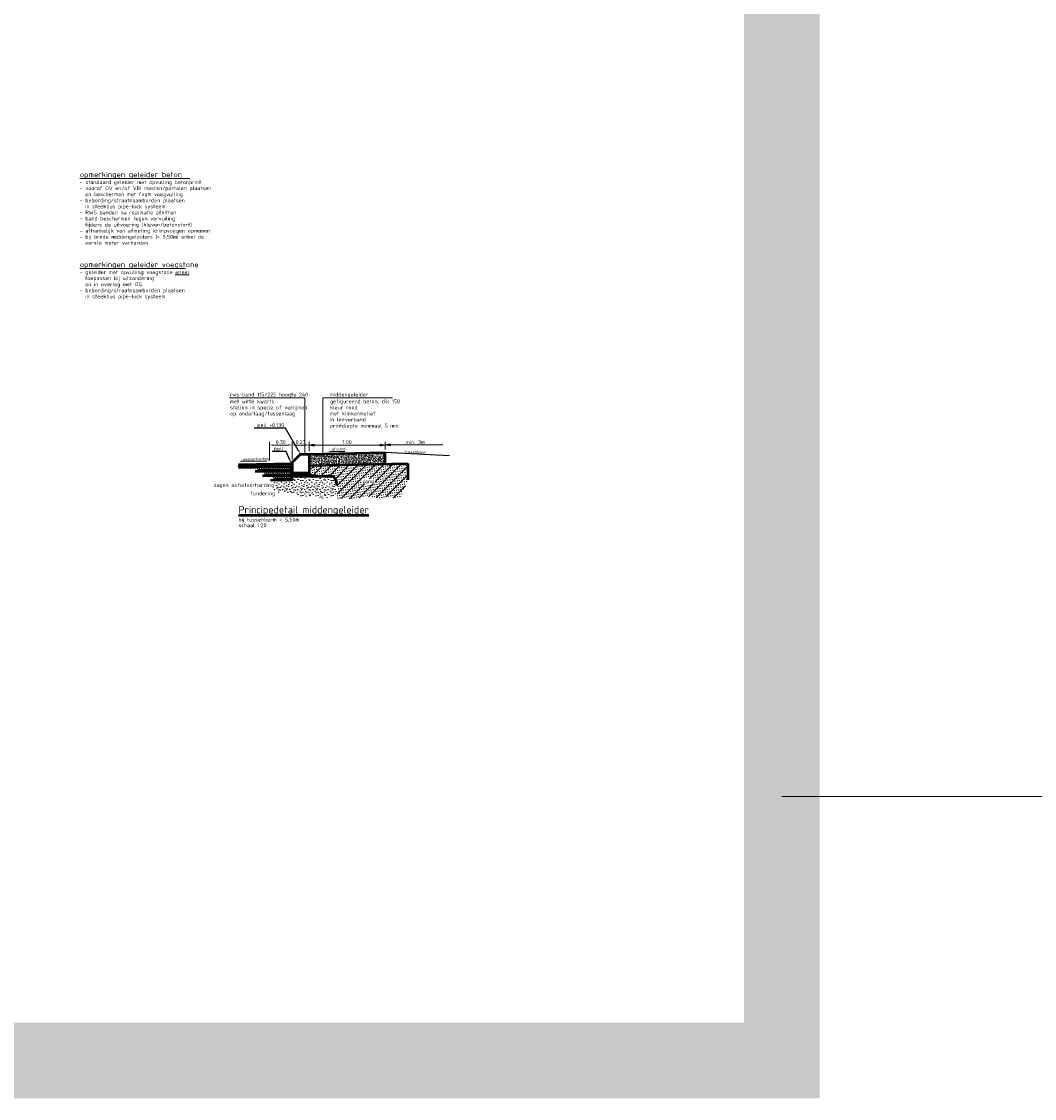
# Model space of a CAD drawing. Header units: metres. Extents: x -699 to 2316, y -1199 to 781.
# Tile 103 of 256: x -237 to -224, y -186 to -172. Entities that reach past the tile are written whole.
import ezdxf
from ezdxf import colors
from ezdxf.entities.mleader import LeaderData, LeaderLine
from ezdxf.enums import TextEntityAlignment as Align
from ezdxf.math import Vec2, Vec3

# ---------------------------------------------------------------- set-up
doc = ezdxf.new("R2010")
doc.units = ezdxf.units.M
doc.header["$PDMODE"] = 1
doc.linetypes.add('HIDDEN', pattern=[9.525, 6.35, -3.175])
for name, color, linetype, lineweight in [('B-WE-GW-BERM-GD', 90, 'Continuous', 25), ('dp-nw-arcering', 253, 'Continuous', 18), ('N-WA-VH-VERHARDING_ASFALT-A-20', 252, 'Continuous', 18), ('N-WE-GW-GROND_ZAND_CUNETZAND-A', 7, 'Continuous', 18), ('N-WE-VH-KANTVERHARDING-GD', 210, 'Continuous', 50), ('N-WE-VH-VERHARDING_FUNDERING-A', 252, 'Continuous', 18), ('X-XX-AL-M', 7, 'Continuous', 18), ('X-XX-AL-T18', 10, 'Continuous', 18), ('X-XX-AL-T25', 7, 'Continuous', 25), ('X-XX-AL-T50', 130, 'Continuous', 50)]:
    doc.layers.add(name, color=color, linetype=linetype, lineweight=lineweight)
doc.layers.add('X-XX-AL-TEKENBLAD_VIEWPORT-G', color=7, linetype='Continuous', lineweight=18, plot=False)
doc.styles.add('NLCS-ISO', font='NLCS-ISO.ttf')
doc.styles.add('NLCS-ISO Standaard', font='NLCS-ISO.ttf')
doc.styles.add('NLCS-ISO-M20-T25', font='NLCS-ISO.ttf', dxfattribs={"height": 0.05})
doc.dimstyles.new('NLCS-M20-T25-Pijl-A', dxfattribs={"dimtxt": 0.05, "dimasz": 0.0375, "dimexe": 0.04, "dimexo": 0.04, "dimgap": 0.014, "dimtad": 1, "dimlfac": -1, "dimzin": 0, "dimdsep": 46, "dimtxsty": 'NLCS-ISO Standaard', "dimblk": 'Pijl', "dimblk1": 'Pijl', "dimblk2": 'Pijl', "dimcen": 2.5, "dimdle": 2, "dimclrd": 256, "dimclre": 256, "dimclrt": 256, "dimadec": 0, "dimazin": 0, "dimtfac": 1, "dimtofl": 0, "dimtmove": 0, "dimatfit": 3, "dimldrblk": 'Pijl', "dimfxl": 1, "dimtolj": 1, "dimtzin": 0, "dimlwd": 18, "dimlwe": 18, "dimarcsym": 0})
doc.dimstyles.new('NLCS-M20-T25-PIJL_A_L2_H1', dxfattribs={"dimscale": 0.02, "dimtxt": 2.5, "dimasz": 2.5, "dimexe": 2, "dimexo": 2, "dimgap": 0.7, "dimtad": 1, "dimzin": 0, "dimdsep": 46, "dimtxsty": 'NLCS-ISO-M20-T25', "dimcen": 0, "dimdle": 2, "dimclrd": 256, "dimclre": 256, "dimclrt": 256, "dimadec": 1, "dimazin": 0, "dimtfac": 1, "dimtdec": 3, "dimtofl": 0, "dimtmove": 0, "dimatfit": 3, "dimfxl": 2, "dimtfillclr": 256, "dimtolj": 1, "dimtzin": 0, "dimlwd": -1, "dimlwe": -1, "dimarcsym": 0})

# ---------------------------------------------------------------- blocks, each defined once
blk = doc.blocks.new('RTW-L_ARR-v1')
at = {"color": 0, "linetype": 'ByBlock', "lineweight": 18}
blk.add_solid([(-5, 0.8), (-5, -0.8), (0, 0)], dxfattribs=at)
blk = doc.blocks.new('Pijl')
h = blk.add_hatch(color=256)
h.paths.add_polyline_path([(0, 0), (-1.75, 0.35), (-1.75, 0)])
h.paths.add_polyline_path([(-1.75, 0), (-1.75, -0.35), (0, 0)])
for p, q in [((-1.9, 0), (0, 0)), ((0, 0), (-1.75, 0.35)), ((-1.75, 0.35), (-1.75, -0.35)), ((0, 0), (-1.75, -0.35))]:
    blk.add_line(p, q)
blk = doc.blocks.new('*D1912')
at = {"layer": 'Defpoints', "color": 0, "transparency": 16777216}
for p in [(-233.563, -177.43), (-233.563, -177.55), (-232.563, -177.53)]:
    blk.add_point(p, dxfattribs=at)
at = {"layer": 'X-XX-AL-M', "lineweight": 18, "transparency": 16777216}
for p, q in [((-233.563, -177.51), (-233.563, -177.39)), ((-232.6, -177.43), (-233.525, -177.43)), ((-232.563, -177.49), (-232.563, -177.39))]:
    blk.add_line(p, q, dxfattribs=at)
at = {"layer": 'X-XX-AL-M', "lineweight": 18, "transparency": 16777216, "xscale": 0.03750000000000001, "yscale": 0.03750000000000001, "zscale": 0.03750000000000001, "rotation": 180}
blk.add_blockref('Pijl', (-233.563, -177.43), dxfattribs=at)
at = {"layer": 'X-XX-AL-M', "lineweight": 18, "transparency": 16777216, "xscale": 0.03750000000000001, "yscale": 0.03750000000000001, "zscale": 0.03750000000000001}
blk.add_blockref('Pijl', (-232.563, -177.43), dxfattribs=at)
at = {"layer": 'X-XX-AL-M', "transparency": 16777216, "insert": (-233.063, -177.391), "char_height": 0.05, "attachment_point": 5, "style": 'NLCS-ISO Standaard'}
blk.add_mtext('\\A1;1.00', dxfattribs=at)
blk = doc.blocks.new('*D1919')
at = {"layer": 'Defpoints', "color": 0, "transparency": 16777216}
for p in [(-233.788, -177.43), (-233.563, -177.55), (-233.788, -177.66)]:
    blk.add_point(p, dxfattribs=at)
at = {"layer": 'X-XX-AL-M', "transparency": 16777216}
for p, q in [((-233.788, -177.62), (-233.788, -177.39)), ((-233.613, -177.43), (-233.738, -177.43)), ((-233.563, -177.51), (-233.563, -177.39))]:
    blk.add_line(p, q, dxfattribs=at)
for points in [[(-233.738, -177.421), (-233.738, -177.438), (-233.788, -177.43)], [(-233.613, -177.421), (-233.613, -177.438), (-233.563, -177.43)]]:
    blk.add_solid(points, dxfattribs=at)
at = {"layer": 'X-XX-AL-M', "transparency": 16777216, "insert": (-233.675, -177.391), "char_height": 0.05, "attachment_point": 5, "style": 'NLCS-ISO-M20-T25'}
blk.add_mtext('\\A1;0.23', dxfattribs=at)
blk = doc.blocks.new('*D1920')
at = {"layer": 'Defpoints', "color": 0, "transparency": 16777216}
for p in [(-234.088, -177.43), (-234.088, -177.674), (-233.788, -177.66)]:
    blk.add_point(p, dxfattribs=at)
at = {"layer": 'X-XX-AL-M', "transparency": 16777216}
for p, q in [((-234.088, -177.634), (-234.088, -177.39)), ((-233.838, -177.43), (-234.038, -177.43)), ((-233.788, -177.62), (-233.788, -177.39))]:
    blk.add_line(p, q, dxfattribs=at)
for points in [[(-234.038, -177.421), (-234.038, -177.438), (-234.088, -177.43)], [(-233.838, -177.421), (-233.838, -177.438), (-233.788, -177.43)]]:
    blk.add_solid(points, dxfattribs=at)
at = {"layer": 'X-XX-AL-M', "transparency": 16777216, "insert": (-233.938, -177.391), "char_height": 0.05, "attachment_point": 5, "style": 'NLCS-ISO-M20-T25'}
blk.add_mtext('\\A1;0.30', dxfattribs=at)

msp = doc.modelspace()

# ---------------------------------------------------------------- hatches: boundary and pattern name
at = {"layer": 'dp-nw-arcering', "lineweight": 9}
h = msp.add_hatch(dxfattribs=at)
h.set_pattern_fill('MD-BETONDETAIL', color=8, scale=0.0125, angle=360, style=0, pattern_type=2)
h.set_pattern_definition([(50, (-233.562836, -177.699618), (0.0455462, -0.0039848), [0.0047625, -0.0523875]), (355, (-233.562836, -177.69962), (-0.0088107, 0.0477642), [0.00381, -0.04191]), (100.451, (-233.55904, -177.69995), (0.0367356, 0.0437792), [0.0040475, -0.0445225]), (46.184, (-233.562836, -177.68692), (0.0677698, -0.0105106), [0.0071437, -0.0785812]), (96.6356, (-233.55719, -177.687794), (0.059351, 0.0618564), [0.0060713, -0.0667838]), (351.184, (-233.562836, -177.68692), (0.059351, 0.0618563), [0.005715, -0.062865]), (21, (-233.556486, -177.690093), (0.0379037, -0.0255664), [0.0047625, -0.0523875]), (326, (-233.556486, -177.690093), (0.0154505, 0.046047), [0.00381, -0.04191]), (71.4514, (-233.553328, -177.692223), (0.0533541, 0.0204807), [0.0040475, -0.0445225]), (37.5, (-233.562836, -177.699618), (0.00077215, 0.02113876), [0, -0.041402, 0, -0.042545, 0, -0.04206875]), (7.5, (-233.562836, -177.699618), (0.0167049, 0.02504514), [0, -0.024257, 0, -0.0404495, 0, -0.01603375]), (327.5, (-233.576997, -177.699618), (0.03389765, -0.0014322), [0, -0.015875, 0, -0.04953, 0, -0.0657225]), (317.5, (-233.583347, -177.699618), (0.0370323, 0.0063566), [0, -0.0206375, 0, -0.032893, 0, -0.0466725])])
h.paths.add_polyline_path([(-232.5628, -177.5296), (-232.9253, -177.5369), (-233.5628, -177.5496), (-233.5628, -177.6996), (-232.9253, -177.6869), (-232.5628, -177.6796)])
at = {"layer": 'N-WA-VH-VERHARDING_ASFALT-A-20'}
h = msp.add_hatch(dxfattribs=at)
h.set_pattern_fill('VD-SMAB', color=256, scale=0.251999, angle=180, style=0, pattern_type=2)
h.set_pattern_definition([(225, (-30.972171, -31.0324), (0.0167053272, -0.0167053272), []), (225, (-30.988877, -31.0324), (0.0167053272, -0.0167053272), [0, -0.0236249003])])
h.paths.add_polyline_path([(-234.4947, -177.6918), (-234.4947, -177.7254), (-233.7878, -177.7112), (-233.7878, -177.6776)])
h = msp.add_hatch(dxfattribs=at)
h.set_pattern_fill('VD-STAB', color=256, scale=0.251999, angle=225, style=0, pattern_type=2)
h.set_pattern_definition([(270, (-30.972171, -31.0324), (0.0236249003, -6e-18), []), (270, (-30.983984, -31.044212), (0.0236249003, -6e-18), [0, -0.0236249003])])
h.paths.add_polyline_path([(-234.2598, -177.7207), (-234.2323, -177.7789), (-233.7878, -177.77), (-233.7878, -177.7112)])
h = msp.add_hatch(dxfattribs=at)
h.set_pattern_fill('VD-STAB', color=256, scale=0.251999, angle=225, style=0, pattern_type=2)
h.set_pattern_definition([(270, (-30.972171, -31.0912), (0.0236249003, -6e-18), []), (270, (-30.983984, -31.103012), (0.0236249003, -6e-18), [0, -0.0236249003])])
h.paths.add_polyline_path([(-234.1647, -177.7776), (-234.1372, -177.8358), (-233.7878, -177.8288), (-233.7878, -177.77)])
h = msp.add_hatch(dxfattribs=at)
h.set_pattern_fill('VD-STAB', color=256, scale=0.251999, angle=225, style=0, pattern_type=2)
h.set_pattern_definition([(270, (-30.972171, -31.15), (0.0236249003, -6e-18), []), (270, (-30.983984, -31.161813), (0.0236249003, -6e-18), [0, -0.0236249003])])
h.paths.add_polyline_path([(-234.0562, -177.8342), (-234.0287, -177.8924), (-233.7878, -177.8876), (-233.7878, -177.8288)])
at = {"layer": 'N-WE-GW-GROND_ZAND_CUNETZAND-A'}
h = msp.add_hatch(dxfattribs=at)
h.set_pattern_fill('GB-ZANDAANVULLEN', color=256, scale=0.02, style=0, pattern_type=2)
h.set_pattern_definition([(10, (7.560403, 0), (-0.0052094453, 0.0295442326), [0, -0.03]), (45, (7.5604, 0), (-0.056568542, 0.056568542), [])])
h.paths.add_polyline_path([(-232.3119, -178.0068), (-232.2937, -177.9754), (-232.292, -177.9374), (-232.2628, -177.8874), (-232.2628, -177.6736), (-233.5628, -177.6996), (-233.5628, -177.7996), (-233.5231, -177.8394), (-233.3628, -177.8393), (-233.2418, -177.8392), (-233.2011, -177.9206), (-233.1884, -178.1457), (-233.0922, -178.1258), (-232.9815, -178.1439), (-232.836, -178.1076), (-232.6491, -178.1307), (-232.5494, -178.1132), (-232.4434, -178.1281), (-232.3771, -178.1165), (-232.3406, -178.0917), (-232.3357, -178.0537), (-232.3212, -178.0288)])
at = {"layer": 'N-WE-VH-KANTVERHARDING-GD'}
h = msp.add_hatch(dxfattribs=at)
h.set_pattern_fill('ANSI33', color=256, scale=0.2, angle=45, style=0)
h.set_pattern_definition([(90, (-234.49471, -178.43317), (-0.05, 7e-18), []), (90, (-234.46971, -178.40817), (-0.05, 7e-18), [0.025, -0.0125])])
h.paths.add_polyline_path([(-233.5628, -177.7996), (-233.6753, -177.7996), (-233.7878, -177.7994), (-233.7878, -177.8054), (-233.7878, -177.8217), (-233.7878, -177.8332), (-233.7878, -177.8396), (-233.5231, -177.8394)])
at = {"layer": 'N-WE-VH-VERHARDING_FUNDERING-A'}
h = msp.add_hatch(dxfattribs=at)
h.set_pattern_fill('AVH-FUNDERING_GRANULAAT', color=256, scale=0.02, style=0, pattern_type=2)
h.set_pattern_definition([(0, (-233.46987, -177.86003), (0, 0.2), [0, -0.2]), (0, (-233.46787, -177.93003), (0, 0.2), [0, -0.2]), (0, (-233.46187, -177.82203), (0, 0.2), [0, -0.2]), (338.1986, (-233.56587, -177.88403), (0.6, -0.2), [0.02154, -1.055492]), (216.87, (-233.54587, -177.89203), (0.6, 0.4), [0.01, -0.99]), (130.6013, (-233.55387, -177.89803), (1.0000001, -1.1999998), [0.018439, -1.82547]), (206.565, (-233.61987, -177.92203), (-0.2, -0.2), [0.004472, -0.44274]), (326.31, (-233.62387, -177.92403), (0.4, -0.2), [0.00721, -0.7139]), (108.435, (-233.61787, -177.92803), (-0.2, 0.4), [0.006325, -0.62613]), (225, (-233.49187, -177.94203), (-4e-17, -0.2), [0.008485, -0.274357]), (0, (-233.49787, -177.94803), (0.2, 0.2), [0.012, -0.188]), (135, (-233.48587, -177.94803), (-0.2, 2e-17), [0.008485, -0.274357]), (251.565, (-233.51587, -177.81403), (0.2, 0.4), [0.006325, -0.62613]), (0, (-233.51787, -177.82003), (0.2, 0.2), [0.01, -0.19]), (143.13, (-233.50787, -177.82003), (-0.6, 0.4), [0.01, -0.99]), (213.69, (-233.62187, -177.81203), (0.4, 0.2), [0.00721, -0.7139]), (341.565, (-233.62787, -177.81603), (-0.4, 0.2), [0.01265, -0.619806]), (126.87, (-233.61587, -177.82003), (0.4, -0.6), [0.01, -0.99]), (0, (-233.56387, -177.82003), (0, 0.2), [0, -0.2]), (0, (-233.61787, -177.87203), (0, 0.2), [0, -0.2]), (0, (-233.56187, -177.94603), (0, 0.2), [0, -0.2]), (0, (-233.50787, -177.88403), (0, 0.2), [0, -0.2]), (0, (-233.56587, -177.85003), (0, 0.2), [0, -0.2]), (0, (-233.60987, -177.84403), (0, 0.2), [0, -0.2]), (0, (-233.59187, -177.85603), (0, 0.2), [0, -0.2]), (0, (-233.59987, -177.90403), (0, 0.2), [0, -0.2]), (0, (-233.64787, -177.89603), (0, 0.2), [0, -0.2]), (0, (-233.64587, -177.85003), (0, 0.2), [0, -0.2]), (0, (-233.65187, -177.80603), (0, 0.2), [0, -0.2]), (0, (-233.58987, -177.79803), (0, 0.2), [0, -0.2]), (0, (-233.54587, -177.79003), (0, 0.2), [0, -0.2]), (0, (-233.47587, -177.79803), (0, 0.2), [0, -0.2]), (0, (-233.52387, -177.86003), (0, 0.2), [0, -0.2]), (0, (-233.54387, -177.82403), (0, 0.2), [0, -0.2]), (0, (-233.52787, -177.92003), (0, 0.2), [0, -0.2]), (0, (-233.58787, -177.93003), (0, 0.2), [0, -0.2]), (0, (-233.52787, -177.97403), (0, 0.2), [0, -0.2]), (0, (-233.59387, -177.96203), (0, 0.2), [0, -0.2]), (0, (-233.65787, -177.96803), (0, 0.2), [0, -0.2]), (0, (-233.63387, -177.97803), (0, 0.2), [0, -0.2]), (0, (-233.63187, -177.95003), (0, 0.2), [0, -0.2]), (0, (-233.49787, -177.98203), (0, 0.2), [0, -0.2]), (0, (-233.47387, -177.90003), (0, 0.2), [0, -0.2]), (0, (-233.48387, -177.84003), (0, 0.2), [0, -0.2]), (0, (-233.57587, -177.98403), (0, 0.2), [0, -0.2])])
h.paths.add_polyline_path([(-233.1927, -178.0119), (-233.2025, -177.9628), (-233.2011, -177.9206), (-233.2418, -177.8392), (-233.7878, -177.8396), (-233.7878, -177.8876), (-234.0379, -177.8933), (-234.0257, -178.0147), (-233.9894, -178.054), (-233.8657, -178.0512), (-233.6816, -178.1046), (-233.5369, -178.106), (-233.3557, -178.1369), (-233.2053, -178.1172), (-233.1955, -178.0681)])

# ---------------------------------------------------------------- linework, layer by layer
at = {"layer": 'B-WE-GW-BERM-GD'}
msp.add_line((-231.7139, -177.5721), (-232.5628, -177.5296), dxfattribs=at)
at = {"layer": 'N-WE-VH-KANTVERHARDING-GD'}
for p, q in [((-233.5628, -177.5496), (-232.5628, -177.5296)), ((-232.5628, -177.6796), (-232.5628, -177.5296)), ((-233.7878, -177.6776), (-234.4947, -177.6918)), ((-234.4947, -177.7254), (-233.7878, -177.7112)), ((-233.7878, -177.6596), (-233.7878, -177.7996)), ((-233.7878, -177.6596), (-233.7878, -177.7996)), ((-233.5628, -177.6996), (-232.2628, -177.6736)), ((-232.2628, -177.6736), (-232.2628, -177.8874)), ((-234.2748, -177.7798), (-233.7878, -177.77)), ((-234.1797, -177.8367), (-233.7878, -177.8288)), ((-233.7878, -177.8396), (-233.2418, -177.8392)), ((-233.5628, -177.7996), (-233.5231, -177.8394)), ((-233.2418, -177.8392), (-233.2011, -177.9206)), ((-234.0712, -177.8933), (-233.7878, -177.8876)), ((-233.2011, -177.9206), (-233.2025, -177.9628))]:
    msp.add_line(p, q, dxfattribs=at)
msp.add_lwpolyline([(-233.5628, -177.7996), (-233.7878, -177.7996), (-233.7878, -177.6596), (-233.6778, -177.5496), (-233.5628, -177.5496)], close=True, dxfattribs=at)
at = {"layer": 'N-WE-VH-KANTVERHARDING-GD', "const_width": 0.0101, "flags": 128}
for points in [[(-233.4517, -177.5474), (-233.4517, -177.5676)], [(-233.3406, -177.5452), (-233.3406, -177.5654)], [(-233.2295, -177.543), (-233.2295, -177.5632)], [(-233.1184, -177.5407), (-233.1184, -177.5609)], [(-233.0073, -177.5385), (-233.0073, -177.5587)], [(-232.8962, -177.5363), (-232.8962, -177.5565)], [(-232.7851, -177.5341), (-232.7851, -177.5543)], [(-232.6739, -177.5318), (-232.6739, -177.552)]]:
    msp.add_lwpolyline(points, dxfattribs=at)
at = {"layer": 'N-WE-VH-KANTVERHARDING-GD'}
for points in [[(-234.4947, -177.7254), (-233.7878, -177.7112), (-233.7878, -177.6776), (-234.4947, -177.6918)], [(-234.2748, -177.7798), (-233.7878, -177.77), (-233.7878, -177.7112), (-234.4947, -177.7254)], [(-234.1797, -177.8367), (-233.7878, -177.8288), (-233.7878, -177.77), (-234.2748, -177.7798)], [(-234.0712, -177.8933), (-233.7878, -177.8876), (-233.7878, -177.8288), (-234.1797, -177.8367)]]:
    msp.add_lwpolyline(points, dxfattribs=at)
at = {"layer": 'N-WE-VH-KANTVERHARDING-GD', "const_width": 0.01}
msp.add_lwpolyline([(-234.0878, -177.6736), (-234.1878, -177.6756)], dxfattribs=at)
at = {"layer": 'X-XX-AL-M'}
msp.add_line((-233.6203, -177.5596), (-233.6203, -176.8073), dxfattribs=at)
at = {"layer": 'X-XX-AL-M', "lineweight": 18}
for p, q in [((-232.5628, -177.4896), (-232.5628, -177.3896)), ((-231.8002, -177.4296), (-232.5253, -177.4296))]:
    msp.add_line(p, q, dxfattribs=at)
at = {"layer": 'X-XX-AL-M'}
for points in [[(-236.5871, -173.9171), (-235.1351, -173.9171)], [(-236.5871, -175.1036), (-235.193, -175.1036)], [(-234.6115, -176.8073), (-233.6203, -176.8073)], [(-233.3827, -177.5621), (-233.3827, -176.8073), (-232.4649, -176.8073)]]:
    msp.add_lwpolyline(points, dxfattribs=at)
at = {"layer": 'X-XX-AL-T25'}
for points in [[(-233.2803, -177.5142), (-233.0942, -177.5105)], [(-234.454, -177.6445), (-234.1236, -177.6379)]]:
    msp.add_lwpolyline(points, dxfattribs=at)
for points in [[(-233.2802, -177.5202), (-233.3163, -177.5149), (-233.2804, -177.5082)], [(-234.4539, -177.6505), (-234.49, -177.6452), (-234.4541, -177.6385)]]:
    msp.add_solid(points, dxfattribs=at)
at = {"layer": 'X-XX-AL-TEKENBLAD_VIEWPORT-G', "color": 3, "linetype": 'HIDDEN'}
msp.add_line((-227.3321, -182.0629), (168.6692, -182.0629), dxfattribs=at)
at = {"layer": 'X-XX-AL-TEKENBLAD_VIEWPORT-G', "color": 3, "const_width": 1}
msp.add_lwpolyline([(-252.1361, -168.582), (-227.3321, -168.582), (-227.3321, -185.5438), (-252.1361, -185.5438)], close=True, dxfattribs=at)

# ---------------------------------------------------------------- block references
at = {"layer": 'X-XX-AL-M', "lineweight": 18, "xscale": 0.03750000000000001, "yscale": 0.03750000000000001, "zscale": 0.03750000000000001, "rotation": 180}
msp.add_blockref('Pijl', (-232.5628, -177.4296), dxfattribs=at)
at = {"layer": 'X-XX-AL-M', "xscale": 0.01000000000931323, "yscale": 0.01000000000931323, "zscale": 0.01000000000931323, "rotation": 269.9999998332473}
for p in [(-233.6203, -177.5696), (-233.6203, -177.5696), (-233.3827, -177.5621)]:
    msp.add_blockref('RTW-L_ARR-v1', p, dxfattribs=at)

# ---------------------------------------------------------------- texts
at = {"layer": 'X-XX-AL-M', "style": 'NLCS-ISO Standaard'}
for s, height, p in [('opmerkingen geleider beton', 0.07, (-236.5871, -173.8997)), ('- standaard geleider met opvulling betonprint', 0.05, (-236.5871, -173.9897)), ('- vooraf OV en/of VRI masten/portalen plaatsen', 0.05, (-236.5871, -174.0697)), ('- bebording/straatnaamborden plaatsen', 0.05, (-236.5871, -174.2297)), ('  en beschermen met foam voegvulling', 0.05, (-236.5871, -174.1497)), ('  in steekbus pipe-lock systeem', 0.05, (-236.5871, -174.3097)), ('- RWS banden na realisatie afkitten', 0.05, (-236.5871, -174.3897)), ('- band beschermen tegen vervuiling', 0.05, (-236.5871, -174.4697)), ('- afhankelijk van afmeting krimpvoegen opnemen', 0.05, (-236.5871, -174.6297)), ('  tijdens de uitvoering (kleven/betonstort)', 0.05, (-236.5871, -174.5497)), ('- bij brede middengeleiders (> 5,50m) enkel de', 0.05, (-236.5871, -174.7097)), ('  eerste meter verharden', 0.05, (-236.5871, -174.7897)), ('opmerkingen geleider voegstone', 0.07, (-236.5871, -175.0862)), ('- geleider met opvulling voegstone %%Uenkel', 0.05, (-236.5871, -175.1762)), ('  toepassen bij uitzondering', 0.05, (-236.5871, -175.2562)), ('  en in overleg met OG', 0.05, (-236.5871, -175.3362)), ('- bebording/straatnaamborden plaatsen', 0.05, (-236.5871, -175.4162)), ('  in steekbus pipe-lock systeem', 0.05, (-236.5871, -175.4962)), ('rws-band 115/225 hoogte 240', 0.05, (-234.6059, -176.7899)), ('middengeleider', 0.05, (-233.2903, -176.7899)), ('met witte kwarts', 0.05, (-234.6059, -176.8799)), ('gefigureerd beton, dik 150', 0.05, (-233.2903, -176.8799)), ('stellen in specie of verlijmen ', 0.05, (-234.6059, -176.9599)), ('op onderlaag/tussenlaag', 0.05, (-234.6059, -177.0399)), ('kleur rood', 0.05, (-233.2903, -176.9599)), ('met klinkermotief', 0.05, (-233.2903, -177.0399)), ('in lintverband', 0.05, (-233.2903, -177.1199)), ('printdiepte minimaal 5 mm ', 0.05, (-233.2903, -177.1999))]:
    msp.add_text(s, height=height, dxfattribs=at).set_placement(p)
at = {"layer": 'X-XX-AL-M', "char_height": 0.05, "style": 'NLCS-ISO Standaard'}
for s, insert, attachment_point in [('\\A1;min. 3m', (-232.1628, -177.3906), 5), ('zagen asfaltverharding', (-234.024, -177.9981), 9), ('fundering', (-234.0128, -178.107), 9)]:
    msp.add_mtext(s, dxfattribs=dict(at, insert=insert, attachment_point=attachment_point))
at = {"layer": 'X-XX-AL-T18', "style": 'NLCS-ISO Standaard'}
for s, p in [('wegverkanting', (-234.4376, -177.6441)), ('afschot', (-233.2639, -177.5139))]:
    msp.add_text(s, height=0.036, rotation=1.14576, dxfattribs=at).set_placement(p, align=Align.BOTTOM_LEFT)
msp.add_text('tussenberm', height=0.036, rotation=357.13759, dxfattribs=at).set_placement((-232.1633, -177.5496), align=Align.BOTTOM_CENTER)
at = {"layer": 'X-XX-AL-T25', "style": 'NLCS-ISO'}
for s, p in [('bij tussenberm > 5,50m', (-234.4947, -178.4382)), ('schaal 1:20', (-234.4947, -178.5132))]:
    msp.add_text(s, height=0.05, dxfattribs=at).set_placement(p)
at = {"layer": 'X-XX-AL-T50', "style": 'NLCS-ISO'}
msp.add_text('%%UPrincipedetail middengeleider', height=0.1, dxfattribs=at).set_placement((-234.4947, -178.3332))

# ---------------------------------------------------------------- dimensions: what is measured, and where the dimension line sits
at = {"layer": 'X-XX-AL-M'}
dim = msp.add_linear_dim(base=(-234.0878, -177.4296), p1=(-233.7878, -177.6596), p2=(-234.0878, -177.6736), dimstyle='NLCS-M20-T25-PIJL_A_L2_H1', override={"dimtmove": 1}, dxfattribs=at)
dim.commit()
dim.dimension.update_dxf_attribs({"geometry": '*D1920', "text_midpoint": (-233.9378, -177.3906)})
for base, p1, p2, dimstyle, picture, middle in [((-233.7878362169, -177.429617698), (-233.5628362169, -177.549617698), (-233.7878362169, -177.6596176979), 'NLCS-M20-T25-PIJL_A_L2_H1', '*D1919', (-233.6753362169, -177.390617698)), ((-233.5628, -177.4296), (-232.5628, -177.5296), (-233.5628, -177.5496), 'NLCS-M20-T25-Pijl-A', '*D1912', (-233.0628, -177.3906))]:
    dim = msp.add_linear_dim(base=base, p1=p1, p2=p2, dimstyle=dimstyle, dxfattribs=at)
    dim.commit()
    dim.dimension.update_dxf_attribs({"geometry": picture, "text_midpoint": middle})

# ---------------------------------------------------------------- leaders
at = {"layer": 'X-XX-AL-T25'}
ml = msp.add_multileader_mtext('Standard', dxfattribs=at)
ml.set_content('peil +0.130', color=256, style='NLCS-ISO-M20-T25')
ml.set_leader_properties(color=256, linetype='ByLayer', lineweight=-1)
ml.build(insert=Vec2(0, 0))
ml.multileader.update_dxf_attribs({"text_left_attachment_type": 5, "text_right_attachment_type": 5, "dogleg_length": 0.05, "arrow_head_size": 0.05})
ctx = ml.context
ctx.base_point, ctx.char_height, ctx.arrow_head_size, ctx.landing_gap_size, ctx.plane_origin = Vec3(-234.2644, -177.2075), 0.05, 0.05, 0.018, Vec3(0.3835, 0.2832)
ctx.left_attachment, ctx.right_attachment = 5, 5
notes = []
notes.append((ctx, [(0, (1, 1, 0), (-233.8734, -177.2075), (-1, 0), 0.05, [(0, [(-233.6778, -177.5496)], 0, [])])]))
ctx.mtext.insert, ctx.mtext.flow_direction = Vec3(-234.2464, -177.1425), 5
ml = msp.add_multileader_mtext('Standard', dxfattribs=at)
ml.set_content('peil', color=256, style='NLCS-ISO-M20-T25')
ml.set_leader_properties(color=256, linetype='ByLayer', lineweight=-1)
ml.build(insert=Vec2(0, 0))
ml.multileader.update_dxf_attribs({"text_left_attachment_type": 5, "text_right_attachment_type": 5, "dogleg_length": 0.05, "arrow_head_size": 0.05})
ctx = ml.context
ctx.base_point, ctx.char_height, ctx.arrow_head_size, ctx.landing_gap_size, ctx.plane_origin = Vec3(-234.0455, -177.517), 0.05, 0.05, 0.018, Vec3(0.09, 0.002)
ctx.left_attachment, ctx.right_attachment = 5, 5
notes.append((ctx, [(0, (1, 1, 0), (-233.8645, -177.517), (-1, 0), 0.05, [(0, [(-233.7978, -177.6776)], 0, [])])]))
ctx.mtext.insert, ctx.mtext.flow_direction = Vec3(-234.0275, -177.452), 5
for ctx, leaders in notes:
    for number, flags, end, landing, length, lines in leaders:
        leader = LeaderData()
        leader.index, (leader.has_last_leader_line, leader.has_dogleg_vector, leader.attachment_direction) = number, flags
        leader.last_leader_point, leader.dogleg_vector, leader.dogleg_length = Vec3(end), Vec3(landing), length
        for number, points, colour, breaks in lines:
            line = LeaderLine()
            line.index, line.vertices, line.color, line.breaks = number, Vec3.list(points), colors.encode_raw_color(colour), breaks
            leader.lines.append(line)
        ctx.leaders.append(leader)

# ---------------------------------------------------------------- next in the draw order: texts
at = {"layer": 'X-XX-AL-T25', "insert": (-232.7851, -177.9082), "char_height": 0.05, "attachment_point": 5, "style": 'NLCS-ISO', "bg_fill": 3, "box_fill_scale": 1.1, "bg_fill_color": 256, "bg_fill_transparency": 0}
msp.add_mtext('zand', dxfattribs=at)

doc.saveas('drawing.dxf')
